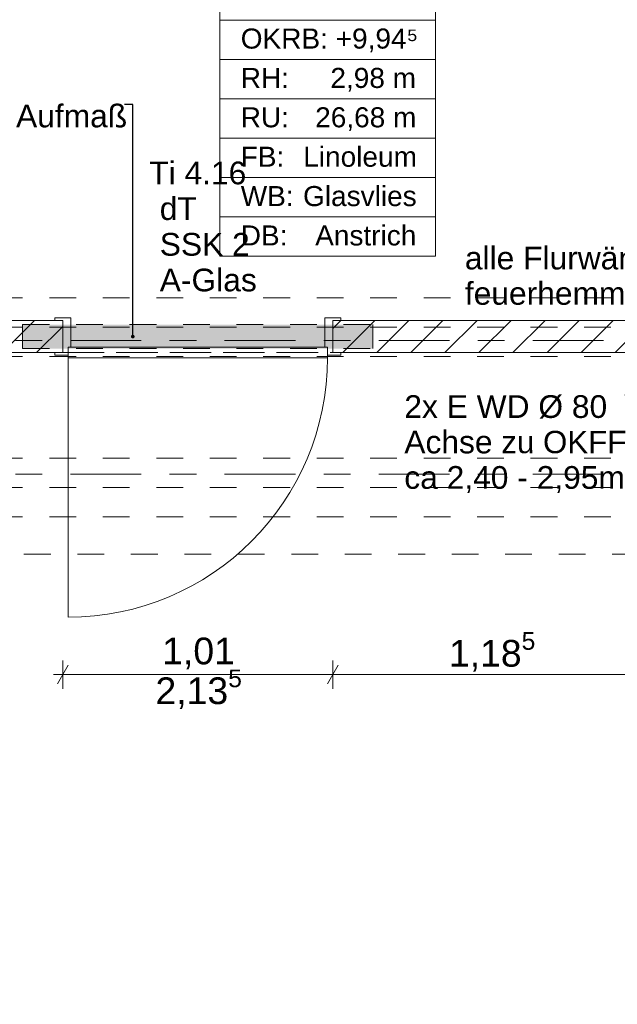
# Model space of a CAD drawing. Header units: metres. Extents: x -3.6 to 90.7, y -11.1 to 18.
# Tile 29 of 256: x 1.7 to 3.9, y 3.4 to 7.1. Entities that reach past the tile are written whole.
import ezdxf

# ---------------------------------------------------------------- set-up
doc = ezdxf.new("R2010")
doc.units = ezdxf.units.M
doc.header["$MEASUREMENT"] = 0
for name, pattern in [('Achse', [0.2, 0.1, -0.05, 0, -0.05]), ('Punktlinie eng', [0.0375, 0.0125, -0.025]), ('Strichlinie doppelt', [0.546806, 0.264583, -0.105833, 0.070556, -0.105833]), ('Strichlinie eng', [0.115, 0.075, -0.04]), ('Untersicht', [0.1, 0.075, -0.025]), ('Wipeout_Contour', [1, 0, -1])]:
    doc.linetypes.add(name, pattern=pattern)
for name, color, linetype in [('152 - Bemaßung_ Beschriftung.Ausbau', 7, 'Continuous'), ('401 - Zone.Raum_ Raumbegrenzung_ Whg.', 7, 'Continuous'), ('451 - Universal.Achsen Raster', 7, 'Continuous'), ('605 - Struktur.Wand Innen', 7, 'Continuous'), ('608 - Struktur.Träger', 7, 'Continuous'), ('650 - Abdeckung.Fußboden Aufbau', 7, 'Continuous'), ('Neubau_152 - Bemaßung_ Beschriftung.Ausbau', 7, 'Continuous'), ('Neubau_615 - Struktur.Sturz', 7, 'Continuous'), ('Neubau_653 - Abdeckung.TB Verkofferung', 7, 'Continuous')]:
    doc.layers.add(name, color=color, linetype=linetype)
doc.styles.add('ERSTELLTER_STIL_2', font='txt')
doc.dimstyles.new('ERSTELLTER_STIL__1', dxfattribs={"dimtxt": 0.1, "dimasz": 0.0532, "dimexe": 0.18, "dimexo": 0.0625, "dimgap": 0, "dimtad": 1, "dimzin": 0, "dimdsep": 46, "dimtxsty": 'ERSTELLTER_STIL_2', "dimblk": 'ARROWHEAD_2', "dimblk1": 'ARROWHEAD_2', "dimblk2": 'ARROWHEAD_2', "dimcen": 0.09, "dimse1": 1, "dimse2": 1, "dimclrd": 7, "dimclre": 7, "dimclrt": 7, "dimazin": 0, "dimtfac": 1, "dimtdec": 4, "dimtmove": 0, "dimatfit": 3, "dimfxl": 1, "dimtolj": 1, "dimtzin": 0, "dimarcsym": 0})
doc.dimstyles.new('ERSTELLTER_STIL__3', dxfattribs={"dimtxt": 0.1, "dimasz": 0.0532, "dimexe": 0.18, "dimexo": 0.0625, "dimgap": 0, "dimtad": 1, "dimtih": 1, "dimtoh": 1, "dimzin": 0, "dimdsep": 46, "dimtxsty": 'ERSTELLTER_STIL_2', "dimblk": 'ARROWHEAD_2', "dimblk1": 'ARROWHEAD_2', "dimblk2": 'ARROWHEAD_2', "dimcen": 0.09, "dimse1": 1, "dimse2": 1, "dimclrd": 7, "dimclre": 7, "dimclrt": 7, "dimazin": 0, "dimtfac": 1, "dimtdec": 4, "dimtmove": 0, "dimatfit": 3, "dimfxl": 1, "dimtolj": 1, "dimtzin": 0, "dimarcsym": 0})
doc.dimstyles.new('ERSTELLTER_STIL__5', dxfattribs={"dimtxt": 0.18, "dimasz": 0.03648, "dimexe": 0.18, "dimexo": 0.0625, "dimgap": 0, "dimtad": 0, "dimtih": 1, "dimtoh": 1, "dimdec": 4, "dimzin": 0, "dimdsep": 46, "dimcen": 0.09, "dimadec": 0, "dimazin": 0, "dimtfac": 1, "dimtdec": 4, "dimtmove": 0, "dimatfit": 3, "dimldrblk": 'ARROWHEAD_11', "dimfxl": 1, "dimtolj": 1, "dimtzin": 0, "dimarcsym": 0})
doc.dimstyles.new('ERSTELLTER_STIL__6', dxfattribs={"dimtxt": 0.18, "dimasz": 0.02736, "dimexe": 0.18, "dimexo": 0.0625, "dimgap": 0, "dimtad": 0, "dimtih": 1, "dimtoh": 1, "dimdec": 4, "dimzin": 0, "dimdsep": 46, "dimcen": 0.09, "dimadec": 0, "dimazin": 0, "dimtfac": 1, "dimtdec": 4, "dimtmove": 0, "dimatfit": 3, "dimldrblk": 'ARROWHEAD_11', "dimfxl": 1, "dimtolj": 1, "dimtzin": 0, "dimarcsym": 0})
pattern_1 = [(45, (0, 0), (-0.0636396, 0.0636396), [])]

# ---------------------------------------------------------------- blocks, each defined once
blk = doc.blocks.new('ARROWHEAD_11')
at = {"color": 0, "linetype": 'Continuous', "lineweight": 0}
blk.add_line((0, 0), (-1, 0), dxfattribs=at)
at = {"color": 0, "linetype": 'Continuous', "lineweight": 0, "const_width": 0.25, "flags": 128}
blk.add_lwpolyline([(-0.125, 0, 1), (0.125, 0, 1)], format="xyb", close=True, dxfattribs=at)
blk = doc.blocks.new('*D355')
at = {"layer": '152 - Bemaßung_ Beschriftung.Ausbau', "color": 7, "linetype": 'Continuous', "lineweight": 5}
for p, q in [((-1.71, 5.8252), (-1.64, 5.7848)), ((-1.6225, 5.805), (-1.7275, 5.805)), ((-1.675, 0.245), (-1.675, 5.805)), ((-1.71, 0.2652), (-1.64, 0.2248)), ((-1.6225, 0.245), (-1.7275, 0.245)), ((-1.675, 0.005), (-1.675, 0.245))]:
    blk.add_line(p, q, dxfattribs=at)
at = {"layer": '152 - Bemaßung_ Beschriftung.Ausbau', "color": 7, "lineweight": 5, "char_height": 0.1, "attachment_point": 7, "rotation": 90, "style": 'ERSTELLTER_STIL_2'}
for s, insert in [('\\A1;{\\pql;\\fArial|b0|i0|c0|p38;12}', (-1.695, 5.633)), ('\\A1;{\\pql;\\fArial|b0|i0|c0|p38;5,56}', (-1.695, 2.8161))]:
    blk.add_mtext(s, dxfattribs=dict(at, insert=insert))
blk = doc.blocks.new('ARROWHEAD_2')
at = {"color": 0, "linetype": 'Continuous', "lineweight": 0}
for p, q in [((0, 0), (-1, 0)), ((-0.378, -0.655), (0.378, 0.655))]:
    blk.add_line(p, q, dxfattribs=at)
blk = doc.blocks.new('*D356')
at = {"layer": '152 - Bemaßung_ Beschriftung.Ausbau', "color": 7, "linetype": 'Continuous', "lineweight": 5}
for p, q in [((-1.71, 5.9452), (-1.64, 5.9048)), ((-1.6225, 5.925), (-1.7275, 5.925)), ((-1.675, 5.805), (-1.675, 5.925)), ((-1.71, 5.8252), (-1.64, 5.7848)), ((-1.6225, 5.805), (-1.7275, 5.805))]:
    blk.add_line(p, q, dxfattribs=at)
blk = doc.blocks.new('*D357')
at = {"layer": '152 - Bemaßung_ Beschriftung.Ausbau', "color": 7, "linetype": 'Continuous', "lineweight": 5}
for p, q in [((-1.6225, 8.105), (-1.7275, 8.105)), ((-1.71, 8.1252), (-1.64, 8.0848)), ((-1.675, 5.925), (-1.675, 8.105)), ((-1.71, 5.9452), (-1.64, 5.9048)), ((-1.6225, 5.925), (-1.7275, 5.925))]:
    blk.add_line(p, q, dxfattribs=at)
at = {"layer": '152 - Bemaßung_ Beschriftung.Ausbau', "color": 7, "lineweight": 5, "char_height": 0.1, "attachment_point": 7, "rotation": 90, "style": 'ERSTELLTER_STIL_2'}
for s, insert in [('\\A1;{\\pql;\\fArial|b0|i0|c0|p38;14\\fArial|b0|i0|c0|p38;\\A1{\\H.66x;\\S5^  ;}}', (-1.6834, 8.0936)), ('\\A1;{\\pql;\\fArial|b0|i0|c0|p38;2,18}', (-1.695, 6.882))]:
    blk.add_mtext(s, dxfattribs=dict(at, insert=insert))
blk = doc.blocks.new('*D576')
at = {"layer": '152 - Bemaßung_ Beschriftung.Ausbau', "color": 7, "linetype": 'Continuous', "lineweight": 5}
for p, q in [((1.83, 4.5476), (1.83, 4.6526)), ((2.84, 4.5476), (2.84, 4.6526)), ((1.8502, 4.6351), (1.8098, 4.5651)), ((2.8602, 4.6351), (2.8198, 4.5651)), ((1.7957, 4.6001), (1.83, 4.6001)), ((1.83, 4.6001), (2.84, 4.6001))]:
    blk.add_line(p, q, dxfattribs=at)
at = {"layer": '152 - Bemaßung_ Beschriftung.Ausbau', "color": 7, "lineweight": 5, "char_height": 0.1, "attachment_point": 7, "style": 'ERSTELLTER_STIL_2'}
for s, insert in [('\\A1;{\\pql;\\fArial|b0|i0|c0|p38;2,13\\fArial|b0|i0|c0|p38;\\A1{\\H.66x;\\S5^  ;}}', (2.1769, 4.4607)), ('\\A1;{\\pql;\\fArial|b0|i0|c0|p38;1,01}', (2.2019, 4.6201))]:
    blk.add_mtext(s, dxfattribs=dict(at, insert=insert))
blk = doc.blocks.new('*D577')
at = {"layer": '152 - Bemaßung_ Beschriftung.Ausbau', "color": 7, "linetype": 'Continuous', "lineweight": 5}
for p, q in [((2.84, 4.5476), (2.84, 4.6526)), ((4.025, 4.5476), (4.025, 4.6526)), ((2.8602, 4.6351), (2.8198, 4.5651)), ((4.0048, 4.5651), (4.0452, 4.6351)), ((2.84, 4.6001), (4.025, 4.6001)), ((4.025, 4.6001), (4.0592, 4.6001))]:
    blk.add_line(p, q, dxfattribs=at)
at = {"layer": '152 - Bemaßung_ Beschriftung.Ausbau', "color": 7, "lineweight": 5, "insert": (3.2744, 4.6007), "char_height": 0.1, "attachment_point": 7, "style": 'ERSTELLTER_STIL_2'}
blk.add_mtext('\\A1;{\\pql;\\fArial|b0|i0|c0|p38;1,18\\fArial|b0|i0|c0|p38;\\A1{\\H.66x;\\S5^  ;}}', dxfattribs=at)

msp = doc.modelspace()

# ---------------------------------------------------------------- linework, layer by layer
at = {"layer": '401 - Zone.Raum_ Raumbegrenzung_ Whg.', "color": 7, "linetype": 'Continuous', "lineweight": 9}
for p, q in [((2.4171, 7.8646), (2.4171, 6.1654)), ((3.2236, 6.1654), (3.2236, 7.8646)), ((2.4171, 7.0494), (2.4171, 7.1967)), ((3.2236, 7.1967), (3.2236, 7.0494)), ((3.2236, 7.0494), (2.4171, 7.0494)), ((2.4171, 7.0494), (3.2236, 7.0494)), ((2.4171, 6.9021), (2.4171, 7.0494)), ((3.2236, 7.0494), (3.2236, 6.9021)), ((3.2236, 6.9021), (2.4171, 6.9021)), ((2.4171, 6.9021), (3.2236, 6.9021)), ((2.4171, 6.7547), (2.4171, 6.9021)), ((3.2236, 6.9021), (3.2236, 6.7547)), ((3.2236, 6.7547), (2.4171, 6.7547)), ((2.4171, 6.7547), (3.2236, 6.7547)), ((2.4171, 6.6074), (2.4171, 6.7547)), ((3.2236, 6.7547), (3.2236, 6.6074)), ((3.2236, 6.6074), (2.4171, 6.6074)), ((2.4171, 6.6074), (3.2236, 6.6074)), ((2.4171, 6.4601), (2.4171, 6.6074)), ((3.2236, 6.6074), (3.2236, 6.4601)), ((3.2236, 6.4601), (2.4171, 6.4601)), ((2.4171, 6.4601), (3.2236, 6.4601)), ((2.4171, 6.3128), (2.4171, 6.4601)), ((3.2236, 6.4601), (3.2236, 6.3128)), ((3.2236, 6.3128), (2.4171, 6.3128)), ((2.4171, 6.3128), (3.2236, 6.3128)), ((2.4171, 6.1654), (2.4171, 6.3128)), ((3.2236, 6.3128), (3.2236, 6.1654)), ((2.4171, 6.1654), (3.2236, 6.1654)), ((3.2236, 6.1654), (2.4171, 6.1654))]:
    msp.add_line(p, q, dxfattribs=at)
at = {"layer": '451 - Universal.Achsen Raster', "color": 160, "linetype": 'Strichlinie doppelt', "lineweight": 9, "true_color": 0x3232ff}
msp.add_line((64.935, 5.35), (-3.175, 5.35), dxfattribs=at)
at = {"layer": '605 - Struktur.Wand Innen', "color": 1, "linetype": 'Continuous', "lineweight": 13}
for p, q in [((1.86, 5.935), (1.86, 5.825)), ((2.81, 5.935), (2.81, 5.825)), ((1.86, 5.825), (1.85, 5.825)), ((1.85, 5.825), (1.85, 5.795)), ((2.82, 5.825), (1.85, 5.825)), ((1.85, 5.825), (1.85, 5.785)), ((2.81, 5.825), (2.82, 5.825)), ((2.82, 5.825), (2.82, 5.795)), ((2.82, 5.785), (2.82, 5.825)), ((1.85, 5.785), (2.82, 5.785)), ((1.85, 5.785), (1.85, 4.815))]:
    msp.add_line(p, q, dxfattribs=at)
at = {"layer": '605 - Struktur.Wand Innen', "color": 1, "linetype": 'Continuous', "lineweight": 9}
msp.add_arc((1.85, 5.785), 0.97, 270, 0, dxfattribs=at)
at = {"layer": '608 - Struktur.Träger', "color": 7, "linetype": 'Untersicht', "lineweight": 13}
for p, q in [((0.38, 6.01), (61.88, 6.01)), ((0.38, 5.41), (61.88, 5.41)), ((0.38, 5.19), (61.88, 5.19))]:
    msp.add_line(p, q, dxfattribs=at)
at = {"layer": '608 - Struktur.Träger', "color": 7, "linetype": 'Achse', "lineweight": 9}
msp.add_line((0.38, 5.3), (61.88, 5.3), dxfattribs=at)
at = {"layer": '650 - Abdeckung.Fußboden Aufbau', "color": 7, "linetype": 'Continuous', "lineweight": 13, "flags": 128}
for points in [[(0.235, 8.09), (0.235, 6.01), (0.69, 6.01), (0.69, 5.925), (1.83, 5.925), (1.83, 5.805)], [(2.84, 5.805), (2.84, 5.925), (5.42, 5.925), (5.42, 5.805), (6.43, 5.805), (6.43, 5.925), (7.57, 5.925), (7.57, 6.01), (7.89, 6.01), (7.89, 5.925), (9.06, 5.925), (9.06, 5.805)], [(0.285, 0.255), (0.37, 0.255), (0.37, 0.71), (0.69, 0.71), (0.69, 0.255), (3.97, 0.255), (3.97, 0.71), (4.025, 0.71), (4.025, 5.805), (3.67, 5.805), (2.84, 5.805)], [(1.83, 5.805), (0.69, 5.805)]]:
    msp.add_lwpolyline(points, dxfattribs=at)
at = {"layer": '650 - Abdeckung.Fußboden Aufbau', "color": 7, "linetype": 'Strichlinie eng', "lineweight": 13, "flags": 128}
msp.add_lwpolyline([(1.83, 5.805), (2.84, 5.805)], dxfattribs=at)
at = {"layer": 'Neubau_653 - Abdeckung.TB Verkofferung', "color": 1, "linetype": 'Untersicht', "lineweight": 9}
for p, q in [((0.285, 5.805), (7.66, 5.805)), ((0.285, 5.0505), (7.66, 5.0505))]:
    msp.add_line(p, q, dxfattribs=at)

# ---------------------------------------------------------------- texts
at = {"layer": '152 - Bemaßung_ Beschriftung.Ausbau', "color": 7, "linetype": 'Continuous', "lineweight": 9, "insert": (3.334, 6.2013), "char_height": 0.085, "attachment_point": 1, "line_spacing_factor": 0.93321, "style": 'ERSTELLTER_STIL_2'}
msp.add_mtext('\\A1;{\\pql;\\fArial|b0|i0|c0|p38;a\\fArial|b0|i0|c0|p38;lle Flurwände\\P\\pql;\\fArial|b0|i0|c0|p38;feuerhemmend}', dxfattribs=at)
at = {"layer": '401 - Zone.Raum_ Raumbegrenzung_ Whg.', "color": 7, "lineweight": 9, "char_height": 0.075, "attachment_point": 1, "style": 'ERSTELLTER_STIL_2'}
for s, insert in [('\\A1;{\\pql;\\pt0,0.05;\\fArial|b0|i0|c0|p38;24,02\\fArial|b0|i0|c0|p38;\\A1{\\H.66x;\\S^  ;}\\fArial|b0|i0|c0|p38; m\\fArial|b0|i0|c0|p38;\\A1{\\H.66x;\\S2^  ;}}', (2.7365, 7.3121)), ('\\A1;{\\pqj;\\pt0;\\fArial|b0|i0|c0|p38;OKRB: }', (2.4957, 7.0175)), ('\\A1;{\\pqj;\\pt0;\\fArial|b0|i0|c0|p38;+9,94⁵}', (2.8509, 7.0175)), ('\\A1;{\\pqj;\\pt0;\\fArial|b0|i0|c0|p38;RH: }', (2.4957, 6.8702)), ('\\A1;{\\pqj;\\pt0;\\fArial|b0|i0|c0|p38;2,98 m}', (2.831, 6.8702)), ('\\A1;{\\pqj;\\pt0;\\fArial|b0|i0|c0|p38;RU: }', (2.4957, 6.7229)), ('\\A1;{\\pqj;\\pt0;\\fArial|b0|i0|c0|p38;26,68 m}', (2.7741, 6.7229)), ('\\A1;{\\pqj;\\pt0;\\fArial|b0|i0|c0|p38;FB: }', (2.4957, 6.5755)), ('\\A1;{\\pqj;\\pt0;\\fArial|b0|i0|c0|p38;Linoleum}', (2.7295, 6.5755)), ('\\A1;{\\pqj;\\pt0;\\fArial|b0|i0|c0|p38;WB: }', (2.4957, 6.4282)), ('\\A1;{\\pqj;\\pt0;\\fArial|b0|i0|c0|p38;Glasvlies}', (2.7288, 6.4282)), ('\\A1;{\\pqj;\\pt0;\\fArial|b0|i0|c0|p38;DB: }', (2.4957, 6.2809)), ('\\A1;{\\pqj;\\pt0;\\fArial|b0|i0|c0|p38;Anstrich}', (2.7741, 6.2809))]:
    msp.add_mtext(s, dxfattribs=dict(at, insert=insert))
at = {"layer": '605 - Struktur.Wand Innen', "color": 1, "lineweight": 9, "char_height": 0.085, "style": 'ERSTELLTER_STIL_2'}
for s, insert, attachment_point in [('\\A1;{\\pqc;\\pt0;\\fArial|b0|i0|c0|p38;Ti 4.16}', (2.335, 6.4335), 8), ('\\A1;{\\pqr;\\pt0;\\fArial|b0|i0|c0|p38;}', (2.1275, 6.4057), 3), ('\\A1;{\\pql;\\pt0;\\fArial|b0|i0|c0|p38;dT}', (2.1928, 6.3863), 1), ('\\A1;{\\pqr;\\pt0;\\fArial|b0|i0|c0|p38;}', (2.1275, 6.2721), 3), ('\\A1;{\\pql;\\pt0;\\fArial|b0|i0|c0|p38;SSK 2}', (2.1928, 6.2527), 1), ('\\A1;{\\pqr;\\pt0;\\fArial|b0|i0|c0|p38;}', (2.1275, 6.1386), 3), ('\\A1;{\\pql;\\pt0;\\fArial|b0|i0|c0|p38;A-Glas}', (2.1928, 6.1191), 1)]:
    msp.add_mtext(s, dxfattribs=dict(at, insert=insert, attachment_point=attachment_point))
at = {"layer": 'Neubau_152 - Bemaßung_ Beschriftung.Ausbau', "color": 7, "linetype": 'Continuous', "lineweight": 9, "char_height": 0.085, "attachment_point": 1, "style": 'ERSTELLTER_STIL_2'}
for s, insert, line_spacing_factor in [('\\A1;{\\pql;\\fArial|b0|i0|c0|p38;StB Sturz\\fArial|b0|i0|c0|p38; nach Aufmaß\\P\\pql;\\fArial|b0|i0|c0|p38;9\\fArial|b0|i0|c0|p38;x\\fArial|b0|i0|c0|p38;17\\fArial|b0|i0|c0|p38;x\\fArial|b0|i0|c0|p38;131\\fArial|b0|i0|c0|p38;cm}', (0.8304, 6.7329), 0.931204), ('\\A1;{\\pql;\\fArial|b0|i0|c0|p38;2x \\fArial|b0|i0|c0|p38;E WD Ø 80\\P\\pql;\\fArial|b0|i0|c0|p38;Achse \\fArial|b0|i0|c0|p38;\\H0.983357x;zu OKF\\fArial|b0|i0|c0|p38;\\H1.016925x;F\\P\\pql;\\fArial|b0|i0|c0|p38;ca\\fArial|b0|i0|c0|p38; 2,40 - 2,95m}', (3.1075, 5.6456), 0.93588)]:
    msp.add_mtext(s, dxfattribs=dict(at, insert=insert, line_spacing_factor=line_spacing_factor))

# ---------------------------------------------------------------- leaders
at = {"layer": 'Neubau_152 - Bemaßung_ Beschriftung.Ausbau', "color": 1, "linetype": 'Continuous', "lineweight": 13, "annotation_type": 0, "has_hookline": 1, "hookline_direction": 1, "text_width": 0.8253}
msp.add_leader([(4.1166, 5.14), (3.9739, 5.6456), (3.9328, 5.6456)], dimstyle='ERSTELLTER_STIL__6', dxfattribs=at)

# ---------------------------------------------------------------- next in the draw order: wipeouts: each hides what was drawn before it
at = {"color": 254, "linetype": 'Wipeout_Contour', "lineweight": 0, "ltscale": 24.140555}
msp.add_wipeout([(0.69, 5.805), (1.83, 5.805), (1.83, 5.925), (0.69, 5.925)], dxfattribs=at).dxf.layer = '605 - Struktur.Wand Innen'
at = {"color": 254, "linetype": 'Wipeout_Contour', "lineweight": 0, "ltscale": 28.902863}
msp.add_wipeout([(2.84, 5.925), (2.84, 5.805), (5.42, 5.805), (5.42, 5.925)], dxfattribs=at).dxf.layer = '605 - Struktur.Wand Innen'

# ---------------------------------------------------------------- next in the draw order: hatches: boundary and pattern name
at = {"layer": '605 - Struktur.Wand Innen', "linetype": 'Continuous', "lineweight": 0, "true_color": 0x000000}
h = msp.add_hatch(dxfattribs=at)
h.set_pattern_fill('MW_Ziegel_0001', color=18, style=0, pattern_type=2)
h.set_pattern_definition(pattern_1)
h.paths.add_polyline_path([(0.69, 5.805), (1.83, 5.805), (1.83, 5.925), (0.69, 5.925)])
h = msp.add_hatch(dxfattribs=at)
h.set_pattern_fill('MW_Ziegel_0001', color=18, style=0, pattern_type=2)
h.set_pattern_definition(pattern_1)
h.paths.add_polyline_path([(2.84, 5.925), (2.84, 5.805), (5.42, 5.805), (5.42, 5.925)])
at = {"layer": 'Neubau_615 - Struktur.Sturz', "linetype": 'Continuous', "lineweight": 0, "true_color": 0x3f0000}
msp.add_hatch(color=18, dxfattribs=at).paths.add_polyline_path([(1.68, 5.91), (1.68, 5.82), (2.99, 5.82), (2.99, 5.91)])

# ---------------------------------------------------------------- next in the draw order: linework, layer by layer
at = {"layer": '451 - Universal.Achsen Raster', "color": 160, "linetype": 'Strichlinie doppelt', "lineweight": 9, "true_color": 0x3232ff}
msp.add_line((64.935, 5.85), (-3.175, 5.85), dxfattribs=at)
at = {"layer": '605 - Struktur.Wand Innen', "color": 1, "linetype": 'Continuous', "lineweight": 13}
for p, q in [((1.8, 5.925), (1.8, 5.935)), ((1.8, 5.935), (1.86, 5.935)), ((2.87, 5.935), (2.81, 5.935)), ((2.87, 5.925), (2.87, 5.935)), ((1.83, 5.925), (1.8, 5.925)), ((1.83, 5.805), (1.83, 5.925)), ((2.84, 5.805), (2.84, 5.925)), ((2.84, 5.925), (2.87, 5.925)), ((1.8, 5.795), (1.8, 5.805)), ((1.8, 5.805), (1.83, 5.805)), ((1.85, 5.795), (1.8, 5.795)), ((2.82, 5.795), (2.87, 5.795)), ((2.87, 5.805), (2.84, 5.805)), ((2.87, 5.795), (2.87, 5.805))]:
    msp.add_line(p, q, dxfattribs=at)
at = {"layer": '605 - Struktur.Wand Innen', "color": 7, "linetype": 'Continuous', "lineweight": 18}
for p, q in [((1.83, 5.925), (1.83, 5.805)), ((1.83, 5.925), (1.83, 5.805)), ((1.83, 5.925), (1.83, 5.805)), ((2.84, 5.925), (2.84, 5.805)), ((2.84, 5.925), (2.84, 5.805)), ((2.84, 5.925), (2.84, 5.805))]:
    msp.add_line(p, q, dxfattribs=at)
at = {"layer": '605 - Struktur.Wand Innen', "color": 7, "linetype": 'Continuous', "lineweight": 18, "flags": 128}
for points in [[(1.83, 5.925), (0.69, 5.925)], [(5.42, 5.925), (2.84, 5.925)], [(0.69, 5.805), (1.83, 5.805)], [(2.84, 5.805), (4.025, 5.805)]]:
    msp.add_lwpolyline(points, dxfattribs=at)
at = {"layer": '608 - Struktur.Träger', "color": 7, "linetype": 'Achse', "lineweight": 9}
msp.add_line((0.38, 5.9), (61.88, 5.9), dxfattribs=at)
at = {"layer": '608 - Struktur.Träger', "color": 7, "linetype": 'Untersicht', "lineweight": 13}
msp.add_line((0.38, 5.79), (61.88, 5.79), dxfattribs=at)
at = {"layer": 'Neubau_615 - Struktur.Sturz', "color": 1, "linetype": 'Punktlinie eng', "lineweight": 13}
for p, q in [((1.68, 5.91), (2.99, 5.91)), ((1.68, 5.82), (1.68, 5.91)), ((2.99, 5.82), (2.99, 5.91)), ((1.68, 5.82), (2.99, 5.82))]:
    msp.add_line(p, q, dxfattribs=at)

# ---------------------------------------------------------------- next in the draw order: dimensions: what is measured, and where the dimension line sits
at = {"layer": '152 - Bemaßung_ Beschriftung.Ausbau', "color": 7, "linetype": 'Continuous', "lineweight": 5}
for base, p1, p2, picture, middle in [((-1.675, 8.105), (4.135, 5.925), (2.445, 8.105), '*D357', (-1.745, 7.0119)), ((-1.675, 5.925), (4.135, 5.805), (4.135, 5.925), '*D356', (-1.745, 5.7092)), ((-1.675, 5.805), (0.225, 0.245), (4.135, 5.805), '*D355', (-1.745, 2.946))]:
    dim = msp.add_linear_dim(base=base, p1=p1, p2=p2, angle=90, dimstyle='ERSTELLTER_STIL__1', dxfattribs=at)
    dim.commit()
    dim.dimension.update_dxf_attribs({"geometry": picture, "text_midpoint": middle, "dimtype": 160, "text_rotation": 90})
for base, p1, p2, picture, middle in [((2.84, 4.6001), (1.83, 5.795), (2.84, 5.795), '*D576', (2.3318, 4.6701)), ((4.024975, 4.6001196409), (2.839975, 5.795), (4.024975, 5.805), '*D577', (3.5393454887, 4.6701196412))]:
    dim = msp.add_linear_dim(base=base, p1=p1, p2=p2, dimstyle='ERSTELLTER_STIL__3', dxfattribs=at)
    dim.commit()
    dim.dimension.update_dxf_attribs({"geometry": picture, "text_midpoint": middle, "dimtype": 160})

# ---------------------------------------------------------------- next in the draw order: leaders
at = {"layer": '152 - Bemaßung_ Beschriftung.Ausbau', "color": 7, "linetype": 'Continuous', "lineweight": 9, "annotation_type": 0, "has_hookline": 1, "hookline_direction": 1, "text_width": 0.7882}
msp.add_leader([(4.4171, 5.8818), (4.1658, 6.2013), (4.1222, 6.2013)], dimstyle='ERSTELLTER_STIL__5', dxfattribs=at)
at = {"layer": 'Neubau_152 - Bemaßung_ Beschriftung.Ausbau', "color": 1, "linetype": 'Continuous', "lineweight": 13, "annotation_type": 0, "has_hookline": 1, "hookline_direction": 1, "text_width": 1.2306}
msp.add_leader([(2.0919, 5.865), (2.0919, 6.7329), (2.061, 6.7329)], dimstyle='ERSTELLTER_STIL__6', dxfattribs=at)

doc.saveas('drawing.dxf')
